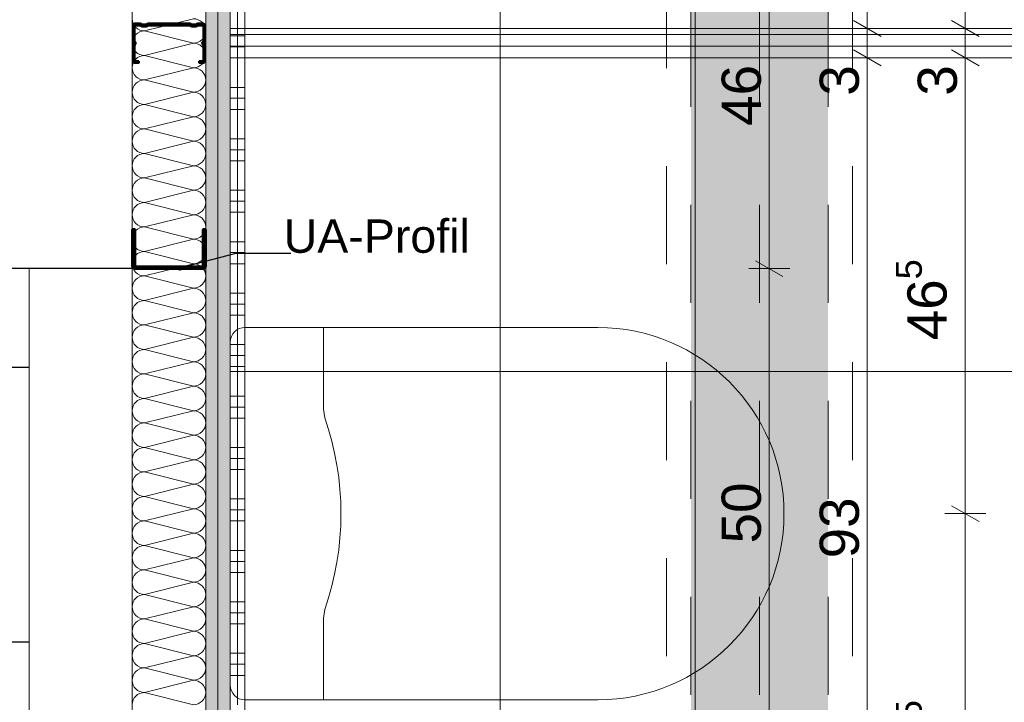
# Model space of a CAD drawing. Header units: metres. Extents: x -3.5 to 65.3, y -10.9 to 16.7.
# Tile 126 of 138: x 43.8 to 44.8, y 2.1 to 2.8. Entities that reach past the tile are written whole.
import ezdxf

# ---------------------------------------------------------------- set-up
doc = ezdxf.new("R2010")
doc.units = ezdxf.units.M
doc.header["$MEASUREMENT"] = 0
for name, pattern in [('Achse', [0.08, 0.04, -0.02, 0, -0.02]), ('DASHED', [0.015, 0.007, -0.008]), ('Untersicht', [0.04, 0.03, -0.01]), ('Wipeout_Contour', [1, 0, -1])]:
    doc.linetypes.add(name, pattern=pattern)
for name, color, linetype in [('102 - Bemaßung_ Beschriftung.Detail_ Ausschnitt', 7, 'Continuous'), ('612 - Struktur.Stahlbau', 7, 'Continuous'), ('654 - Abdeckung.Wand Belag', 7, 'Continuous'), ('660 - Unterkonstruktion.Trockenbau', 7, 'Continuous'), ('Neubau_102 - Bemaßung_ Beschriftung.Detail_ Ausschnitt', 7, 'Continuous'), ('Neubau_606 - Struktur.Wand Innen Ausbau', 7, 'Continuous'), ('Neubau_612 - Struktur.Stahlbau', 7, 'Continuous'), ('Neubau_650 - Abdeckung.Fußboden Aufbau', 7, 'Continuous'), ('Neubau_653 - Abdeckung.TB Verkofferung', 7, 'Continuous'), ('Neubau_702 - Einrichtung.Möbel Sanitär', 7, 'Continuous'), ('Neubau_802 - HKLSE.Sanitär', 7, 'Continuous')]:
    doc.layers.add(name, color=color, linetype=linetype)
doc.styles.add('ERSTELLTER_STIL_1', font='txt')
doc.dimstyles.new('ERSTELLTER_STIL__1', dxfattribs={"dimtxt": 0.04, "dimasz": 0.02128, "dimexe": 0.18, "dimexo": 0.0625, "dimgap": 0, "dimtad": 1, "dimzin": 0, "dimdsep": 46, "dimtxsty": 'ERSTELLTER_STIL_1', "dimblk": 'ARROWHEAD_2', "dimblk1": 'ARROWHEAD_2', "dimblk2": 'ARROWHEAD_2', "dimcen": 0.09, "dimse1": 1, "dimse2": 1, "dimclrd": 7, "dimclre": 7, "dimclrt": 7, "dimazin": 0, "dimtfac": 1, "dimtdec": 4, "dimtmove": 0, "dimatfit": 3, "dimfxl": 1, "dimtolj": 1, "dimtzin": 0, "dimarcsym": 0})
doc.dimstyles.new('ERSTELLTER_STIL__2', dxfattribs={"dimtxt": 0.04, "dimasz": 0.02128, "dimexe": 0.18, "dimexo": 0.0625, "dimgap": 0, "dimtad": 1, "dimzin": 0, "dimdsep": 46, "dimtxsty": 'ERSTELLTER_STIL_1', "dimblk": 'ARROWHEAD_2', "dimblk1": 'ARROWHEAD_2', "dimblk2": 'ARROWHEAD_2', "dimcen": 0.09, "dimse1": 1, "dimse2": 1, "dimclrd": 7, "dimclre": 7, "dimclrt": 7, "dimazin": 0, "dimtfac": 1, "dimtdec": 4, "dimtmove": 2, "dimatfit": 3, "dimfxl": 1, "dimtolj": 1, "dimtzin": 0, "dimarcsym": 0})
doc.dimstyles.new('ERSTELLTER_STIL__3', dxfattribs={"dimtxt": 0.04, "dimasz": 0.02128, "dimexe": 0.18, "dimexo": 0.0625, "dimgap": 0, "dimtad": 1, "dimtih": 1, "dimtoh": 1, "dimzin": 0, "dimdsep": 46, "dimtxsty": 'ERSTELLTER_STIL_1', "dimblk": 'ARROWHEAD_2', "dimblk1": 'ARROWHEAD_2', "dimblk2": 'ARROWHEAD_2', "dimcen": 0.09, "dimse1": 1, "dimse2": 1, "dimclrd": 7, "dimclre": 7, "dimclrt": 7, "dimazin": 0, "dimtfac": 1, "dimtdec": 4, "dimtmove": 0, "dimatfit": 3, "dimfxl": 1, "dimtolj": 1, "dimtzin": 0, "dimarcsym": 0})
doc.dimstyles.new('ERSTELLTER_STIL__4', dxfattribs={"dimtxt": 0.04, "dimasz": 0.02128, "dimexe": 0.18, "dimexo": 0.0625, "dimgap": 0, "dimtad": 1, "dimtih": 1, "dimtoh": 1, "dimzin": 0, "dimdsep": 46, "dimtxsty": 'ERSTELLTER_STIL_1', "dimblk": 'ARROWHEAD_2', "dimblk1": 'ARROWHEAD_2', "dimblk2": 'ARROWHEAD_2', "dimcen": 0.09, "dimse1": 1, "dimse2": 1, "dimclrd": 7, "dimclre": 7, "dimclrt": 7, "dimazin": 0, "dimtfac": 1, "dimtdec": 4, "dimtmove": 2, "dimatfit": 3, "dimfxl": 1, "dimtolj": 1, "dimtzin": 0, "dimarcsym": 0})
doc.dimstyles.new('ERSTELLTER_STIL__5', dxfattribs={"dimtxt": 0.04, "dimasz": 0.02128, "dimexe": 0.18, "dimexo": 0.0625, "dimgap": 0, "dimtad": 1, "dimtih": 1, "dimtoh": 1, "dimzin": 0, "dimdsep": 46, "dimtxsty": 'ERSTELLTER_STIL_1', "dimblk": 'ARROWHEAD_2', "dimblk1": 'ARROWHEAD_2', "dimblk2": 'ARROWHEAD_2', "dimcen": 0.09, "dimclrd": 7, "dimclre": 7, "dimclrt": 7, "dimazin": 0, "dimtfac": 1, "dimtdec": 4, "dimtmove": 0, "dimatfit": 3, "dimfxl": 1, "dimtolj": 1, "dimtzin": 0, "dimarcsym": 0})
doc.dimstyles.new('ERSTELLTER_STIL__6', dxfattribs={"dimtxt": 0.04, "dimasz": 0.02128, "dimexe": 0.18, "dimexo": 0.0625, "dimgap": 0, "dimtad": 1, "dimzin": 0, "dimdsep": 46, "dimtxsty": 'ERSTELLTER_STIL_1', "dimblk": 'ARROWHEAD_2', "dimblk1": 'ARROWHEAD_2', "dimblk2": 'ARROWHEAD_2', "dimcen": 0.09, "dimclrd": 7, "dimclre": 7, "dimclrt": 7, "dimazin": 0, "dimtfac": 1, "dimtdec": 4, "dimtmove": 0, "dimatfit": 3, "dimfxl": 1, "dimtolj": 1, "dimtzin": 0, "dimarcsym": 0})
doc.dimstyles.new('ERSTELLTER_STIL__7', dxfattribs={"dimtxt": 0.18, "dimasz": 0.010944, "dimexe": 0.18, "dimexo": 0.0625, "dimgap": 0, "dimtad": 0, "dimtih": 1, "dimtoh": 1, "dimdec": 4, "dimzin": 0, "dimdsep": 46, "dimcen": 0.09, "dimadec": 0, "dimazin": 0, "dimtfac": 1, "dimtdec": 4, "dimtmove": 0, "dimatfit": 3, "dimldrblk": 'ARROWHEAD_11', "dimfxl": 1, "dimtolj": 1, "dimtzin": 0, "dimarcsym": 0})
pattern_1 = [(45, (0, 0), (-0.0070710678, 0.0070710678), [0, -0.01])]

# ---------------------------------------------------------------- blocks, each defined once
blk = doc.blocks.new('*X76')
at = {"layer": 'Neubau_606 - Struktur.Wand Innen Ausbau', "color": 7, "linetype": 'Continuous', "lineweight": 5}
for p, q in [((43.9275, 2.8), (43.8775, 2.7875)), ((43.9275, 2.775), (43.8775, 2.7875)), ((43.9275, 2.775), (43.8775, 2.7625)), ((43.9275, 2.75), (43.8775, 2.7625)), ((43.9275, 2.75), (43.8775, 2.7375)), ((43.9275, 2.725), (43.8775, 2.7375)), ((43.9275, 2.725), (43.8775, 2.7125)), ((43.9275, 2.7), (43.8775, 2.7125)), ((43.9275, 2.7), (43.8775, 2.6875)), ((43.9275, 2.675), (43.8775, 2.6875)), ((43.9275, 2.675), (43.8775, 2.6625)), ((43.9275, 2.65), (43.8775, 2.6625)), ((43.9275, 2.65), (43.8775, 2.6375)), ((43.9275, 2.625), (43.8775, 2.6375)), ((43.9275, 2.625), (43.8775, 2.6125)), ((43.9275, 2.6), (43.8775, 2.6125)), ((43.9275, 2.6), (43.8775, 2.5875)), ((43.9275, 2.575), (43.8775, 2.5875)), ((43.9275, 2.575), (43.8775, 2.5625)), ((43.9275, 2.55), (43.8775, 2.5625)), ((43.9275, 2.55), (43.8775, 2.5375)), ((43.9275, 2.525), (43.8775, 2.5375)), ((43.9275, 2.525), (43.8775, 2.5125)), ((43.9275, 2.5), (43.8775, 2.5125)), ((43.9275, 2.5), (43.8775, 2.4875)), ((43.9275, 2.475), (43.8775, 2.4875)), ((43.9275, 2.475), (43.8775, 2.4625)), ((43.9275, 2.45), (43.8775, 2.4625)), ((43.9275, 2.45), (43.8775, 2.4375)), ((43.9275, 2.425), (43.8775, 2.4375)), ((43.9275, 2.425), (43.8775, 2.4125)), ((43.9275, 2.4), (43.8775, 2.4125)), ((43.9275, 2.4), (43.8775, 2.3875)), ((43.9275, 2.375), (43.8775, 2.3875)), ((43.9275, 2.375), (43.8775, 2.3625)), ((43.9275, 2.35), (43.8775, 2.3625)), ((43.9275, 2.35), (43.8775, 2.3375)), ((43.9275, 2.325), (43.8775, 2.3375)), ((43.9275, 2.325), (43.8775, 2.3125)), ((43.9275, 2.3), (43.8775, 2.3125)), ((43.9275, 2.3), (43.8775, 2.2875)), ((43.9275, 2.275), (43.8775, 2.2875)), ((43.9275, 2.275), (43.8775, 2.2625)), ((43.9275, 2.25), (43.8775, 2.2625)), ((43.9275, 2.25), (43.8775, 2.2375)), ((43.9275, 2.225), (43.8775, 2.2375)), ((43.9275, 2.225), (43.8775, 2.2125)), ((43.9275, 2.2), (43.8775, 2.2125)), ((43.9275, 2.2), (43.8775, 2.1875)), ((43.9275, 2.175), (43.8775, 2.1875)), ((43.9275, 2.175), (43.8775, 2.1625)), ((43.9275, 2.15), (43.8775, 2.1625)), ((43.9275, 2.15), (43.8775, 2.1375)), ((43.9275, 2.125), (43.8775, 2.1375)), ((43.9275, 2.125), (43.8775, 2.1125)), ((43.9275, 2.1), (43.8775, 2.1125))]:
    blk.add_line(p, q, dxfattribs=at)
for centre, start, end in [((43.8775, 2.8), 180, 270), ((43.9275, 2.7875), 360, 90), ((43.8775, 2.775), 90, 180), ((43.9275, 2.7875), 270, 360), ((43.8775, 2.775), 180, 270), ((43.9275, 2.7625), 360, 90), ((43.8775, 2.75), 90, 180), ((43.9275, 2.7625), 270, 360), ((43.8775, 2.75), 180, 270), ((43.9275, 2.7375), 360, 90), ((43.8775, 2.725), 90, 180), ((43.9275, 2.7375), 270, 360), ((43.8775, 2.725), 180, 270), ((43.9275, 2.7125), 360, 90), ((43.8775, 2.7), 90, 180), ((43.9275, 2.7125), 270, 360), ((43.8775, 2.7), 180, 270), ((43.9275, 2.6875), 360, 90), ((43.8775, 2.675), 90, 180), ((43.9275, 2.6875), 270, 360), ((43.8775, 2.675), 180, 270), ((43.9275, 2.6625), 360, 90), ((43.8775, 2.65), 90, 180), ((43.9275, 2.6625), 270, 360), ((43.8775, 2.65), 180, 270), ((43.9275, 2.6375), 360, 90), ((43.8775, 2.625), 90, 180), ((43.9275, 2.6375), 270, 360), ((43.8775, 2.625), 180, 270), ((43.9275, 2.6125), 360, 90), ((43.8775, 2.6), 90, 180), ((43.9275, 2.6125), 270, 360), ((43.8775, 2.6), 180, 270), ((43.9275, 2.5875), 360, 90), ((43.8775, 2.575), 90, 180), ((43.9275, 2.5875), 270, 360), ((43.8775, 2.575), 180, 270), ((43.9275, 2.5625), 360, 90), ((43.8775, 2.55), 90, 180), ((43.9275, 2.5625), 270, 360), ((43.8775, 2.55), 180, 270), ((43.9275, 2.5375), 360, 90), ((43.8775, 2.525), 90, 180), ((43.9275, 2.5375), 270, 360), ((43.8775, 2.525), 180, 270), ((43.9275, 2.5125), 360, 90), ((43.8775, 2.5), 90, 180), ((43.9275, 2.5125), 270, 360), ((43.8775, 2.5), 180, 270), ((43.9275, 2.4875), 360, 90), ((43.8775, 2.475), 90, 180), ((43.9275, 2.4875), 270, 360), ((43.8775, 2.475), 180, 270), ((43.9275, 2.4625), 360, 90), ((43.8775, 2.45), 90, 180), ((43.9275, 2.4625), 270, 360), ((43.8775, 2.45), 180, 270), ((43.9275, 2.4375), 360, 90), ((43.8775, 2.425), 90, 180), ((43.9275, 2.4375), 270, 360), ((43.8775, 2.425), 180, 270), ((43.9275, 2.4125), 360, 90), ((43.8775, 2.4), 90, 180), ((43.9275, 2.4125), 270, 360), ((43.8775, 2.4), 180, 270), ((43.9275, 2.3875), 360, 90), ((43.8775, 2.375), 90, 180), ((43.9275, 2.3875), 270, 360), ((43.8775, 2.375), 180, 270), ((43.9275, 2.3625), 360, 90), ((43.8775, 2.35), 90, 180), ((43.9275, 2.3625), 270, 360), ((43.8775, 2.35), 180, 270), ((43.9275, 2.3375), 360, 90), ((43.8775, 2.325), 90, 180), ((43.9275, 2.3375), 270, 360), ((43.8775, 2.325), 180, 270), ((43.9275, 2.3125), 360, 90), ((43.8775, 2.3), 90, 180), ((43.9275, 2.3125), 270, 360), ((43.8775, 2.3), 180, 270), ((43.9275, 2.2875), 360, 90), ((43.8775, 2.275), 90, 180), ((43.9275, 2.2875), 270, 360), ((43.8775, 2.275), 180, 270), ((43.9275, 2.2625), 360, 90), ((43.8775, 2.25), 90, 180), ((43.9275, 2.2625), 270, 360), ((43.8775, 2.25), 180, 270), ((43.9275, 2.2375), 360, 90), ((43.8775, 2.225), 90, 180), ((43.9275, 2.2375), 270, 360), ((43.8775, 2.225), 180, 270), ((43.9275, 2.2125), 360, 90), ((43.8775, 2.2), 90, 180), ((43.9275, 2.2125), 270, 360), ((43.8775, 2.2), 180, 270), ((43.9275, 2.1875), 360, 90), ((43.8775, 2.175), 90, 180), ((43.9275, 2.1875), 270, 360), ((43.8775, 2.175), 180, 270), ((43.9275, 2.1625), 360, 90), ((43.8775, 2.15), 90, 180), ((43.9275, 2.1625), 270, 360), ((43.8775, 2.15), 180, 270), ((43.9275, 2.1375), 360, 90), ((43.8775, 2.125), 90, 180), ((43.9275, 2.1375), 270, 360), ((43.8775, 2.125), 180, 270), ((43.9275, 2.1125), 360, 90), ((43.8775, 2.1), 90, 180), ((43.9275, 2.1125), 270, 360)]:
    blk.add_arc(centre, 0.0125, start, end, dxfattribs=at)
blk = doc.blocks.new('*X106')
at = {"layer": '654 - Abdeckung.Wand Belag', "color": 7, "linetype": 'Continuous', "lineweight": 5}
for p, q in [((43.9725, 2.835), (43.9725, 2.7825)), ((43.965, 2.7825), (43.98, 2.7825)), ((43.9725, 2.7825), (43.9725, 2.73)), ((43.965, 2.7713), (43.98, 2.7713)), ((43.965, 2.76), (43.98, 2.76)), ((43.965, 2.73), (43.98, 2.73)), ((43.9725, 2.73), (43.9725, 2.6775)), ((43.965, 2.7188), (43.98, 2.7188)), ((43.965, 2.7075), (43.98, 2.7075)), ((43.965, 2.6775), (43.98, 2.6775)), ((43.9725, 2.6775), (43.9725, 2.625)), ((43.965, 2.6663), (43.98, 2.6663)), ((43.965, 2.655), (43.98, 2.655)), ((43.965, 2.625), (43.98, 2.625)), ((43.9725, 2.625), (43.9725, 2.5725)), ((43.965, 2.6138), (43.98, 2.6138)), ((43.965, 2.6025), (43.98, 2.6025)), ((43.965, 2.5725), (43.98, 2.5725)), ((43.9725, 2.5725), (43.9725, 2.52)), ((43.965, 2.5613), (43.98, 2.5613)), ((43.965, 2.55), (43.98, 2.55)), ((43.965, 2.52), (43.98, 2.52)), ((43.9725, 2.52), (43.9725, 2.4675)), ((43.965, 2.5088), (43.98, 2.5088)), ((43.965, 2.4975), (43.98, 2.4975)), ((43.965, 2.4675), (43.98, 2.4675)), ((43.9725, 2.4675), (43.9725, 2.415)), ((43.965, 2.4563), (43.98, 2.4563)), ((43.965, 2.445), (43.98, 2.445)), ((43.965, 2.415), (43.98, 2.415)), ((43.9725, 2.415), (43.9725, 2.3625)), ((43.965, 2.4038), (43.98, 2.4038)), ((43.965, 2.3925), (43.98, 2.3925)), ((43.965, 2.3625), (43.98, 2.3625)), ((43.9725, 2.3625), (43.9725, 2.31)), ((43.965, 2.3513), (43.98, 2.3513)), ((43.965, 2.34), (43.98, 2.34)), ((43.965, 2.31), (43.98, 2.31)), ((43.9725, 2.31), (43.9725, 2.2575)), ((43.965, 2.2988), (43.98, 2.2988)), ((43.965, 2.2875), (43.98, 2.2875)), ((43.965, 2.2575), (43.98, 2.2575)), ((43.9725, 2.2575), (43.9725, 2.205)), ((43.965, 2.2463), (43.98, 2.2463)), ((43.965, 2.235), (43.98, 2.235)), ((43.965, 2.205), (43.98, 2.205)), ((43.9725, 2.205), (43.9725, 2.1525)), ((43.965, 2.1938), (43.98, 2.1938)), ((43.965, 2.1825), (43.98, 2.1825)), ((43.965, 2.1525), (43.98, 2.1525)), ((43.9725, 2.1525), (43.9725, 2.1)), ((43.965, 2.1413), (43.98, 2.1413)), ((43.965, 2.13), (43.98, 2.13))]:
    blk.add_line(p, q, dxfattribs=at)
blk = doc.blocks.new('*D202')
at = {"layer": '102 - Bemaßung_ Beschriftung.Detail_ Ausschnitt', "color": 7, "linetype": 'Continuous', "lineweight": 5}
for p, q in [((44.601, 2.7681), (44.629, 2.7519)), ((44.615, 1.83), (44.615, 2.76)), ((44.601, 1.8381), (44.629, 1.8219))]:
    blk.add_line(p, q, dxfattribs=at)
at = {"layer": '102 - Bemaßung_ Beschriftung.Detail_ Ausschnitt', "color": 7, "lineweight": 5, "char_height": 0.04, "attachment_point": 7, "rotation": 90, "style": 'ERSTELLTER_STIL_1'}
for s, insert in [('\\A1;{\\pql;\\fArial|b0|i0|c0|p38;3}', (44.607, 2.7215)), ('\\A1;{\\pql;\\fArial|b0|i0|c0|p38;93}', (44.607, 2.2494))]:
    blk.add_mtext(s, dxfattribs=dict(at, insert=insert))
blk = doc.blocks.new('ARROWHEAD_2')
at = {"color": 0, "linetype": 'Continuous', "lineweight": 0}
for p, q in [((-0.378, -0.655), (0.378, 0.655)), ((0, 0), (-1, 0))]:
    blk.add_line(p, q, dxfattribs=at)
blk = doc.blocks.new('*D203')
at = {"layer": '102 - Bemaßung_ Beschriftung.Detail_ Ausschnitt', "color": 7, "linetype": 'Continuous', "lineweight": 5}
for p, q in [((44.601, 2.7981), (44.629, 2.7819)), ((44.636, 2.79), (44.594, 2.79)), ((44.615, 2.76), (44.615, 2.79)), ((44.601, 2.7681), (44.629, 2.7519)), ((44.636, 2.76), (44.594, 2.76)), ((44.615, 1.83), (44.615, 2.76))]:
    blk.add_line(p, q, dxfattribs=at)
blk = doc.blocks.new('*D204')
at = {"layer": '102 - Bemaßung_ Beschriftung.Detail_ Ausschnitt', "color": 7, "linetype": 'Continuous', "lineweight": 5}
for p, q in [((44.629, 3.8019), (44.601, 3.8181)), ((44.615, 3.81), (44.615, 3.8237)), ((44.636, 3.81), (44.594, 3.81)), ((44.615, 2.79), (44.615, 3.81)), ((44.601, 2.7981), (44.629, 2.7819))]:
    blk.add_line(p, q, dxfattribs=at)
at = {"layer": '102 - Bemaßung_ Beschriftung.Detail_ Ausschnitt', "color": 7, "lineweight": 5, "insert": (44.607, 3.2468), "char_height": 0.04, "attachment_point": 7, "rotation": 90, "style": 'ERSTELLTER_STIL_1'}
blk.add_mtext('\\A1;{\\pql;\\fArial|b0|i0|c0|p38;1,02}', dxfattribs=at)
blk = doc.blocks.new('*D217')
at = {"layer": '102 - Bemaßung_ Beschriftung.Detail_ Ausschnitt', "color": 7, "linetype": 'Continuous', "lineweight": 5}
for p, q in [((44.501, 2.5531), (44.529, 2.5369)), ((44.536, 2.545), (44.494, 2.545)), ((44.515, 2.045), (44.515, 2.545)), ((44.501, 2.0531), (44.529, 2.0369)), ((44.536, 2.045), (44.494, 2.045))]:
    blk.add_line(p, q, dxfattribs=at)
at = {"layer": '102 - Bemaßung_ Beschriftung.Detail_ Ausschnitt', "color": 7, "lineweight": 5, "insert": (44.507, 2.2646), "char_height": 0.04, "attachment_point": 7, "rotation": 90, "style": 'ERSTELLTER_STIL_1'}
blk.add_mtext('\\A1;{\\pql;\\fArial|b0|i0|c0|p38;50}', dxfattribs=at)
blk = doc.blocks.new('*D218')
at = {"layer": '102 - Bemaßung_ Beschriftung.Detail_ Ausschnitt', "color": 7, "linetype": 'Continuous', "lineweight": 5}
for p, q in [((44.536, 3.005), (44.494, 3.005)), ((44.501, 3.0131), (44.529, 2.9969)), ((44.515, 2.545), (44.515, 3.005)), ((44.501, 2.5531), (44.529, 2.5369)), ((44.536, 2.545), (44.494, 2.545))]:
    blk.add_line(p, q, dxfattribs=at)
at = {"layer": '102 - Bemaßung_ Beschriftung.Detail_ Ausschnitt', "color": 7, "lineweight": 5, "insert": (44.507, 2.6907), "char_height": 0.04, "attachment_point": 7, "rotation": 90, "style": 'ERSTELLTER_STIL_1'}
blk.add_mtext('\\A1;{\\pql;\\fArial|b0|i0|c0|p38;46}', dxfattribs=at)
blk = doc.blocks.new('*D226')
at = {"layer": '102 - Bemaßung_ Beschriftung.Detail_ Ausschnitt', "color": 7, "linetype": 'Continuous', "lineweight": 5}
for p, q in [((44.701, 2.3031), (44.729, 2.2869)), ((44.736, 2.295), (44.694, 2.295)), ((44.715, 1.83), (44.715, 2.295)), ((44.701, 1.8381), (44.729, 1.8219))]:
    blk.add_line(p, q, dxfattribs=at)
at = {"layer": '102 - Bemaßung_ Beschriftung.Detail_ Ausschnitt', "color": 7, "lineweight": 5, "insert": (44.7076, 2.0221), "char_height": 0.04, "attachment_point": 7, "rotation": 90, "style": 'ERSTELLTER_STIL_1'}
blk.add_mtext('\\A1;{\\pql;\\fArial|b0|i0|c0|p38;46\\fArial|b0|i0|c0|p38;\\A1{\\H.66x;\\S5^  ;}}', dxfattribs=at)
blk = doc.blocks.new('*D227')
at = {"layer": '102 - Bemaßung_ Beschriftung.Detail_ Ausschnitt', "color": 7, "linetype": 'Continuous', "lineweight": 5}
for p, q in [((44.701, 2.7681), (44.729, 2.7519)), ((44.736, 2.76), (44.694, 2.76)), ((44.715, 2.295), (44.715, 2.76)), ((44.701, 2.3031), (44.729, 2.2869))]:
    blk.add_line(p, q, dxfattribs=at)
at = {"layer": '102 - Bemaßung_ Beschriftung.Detail_ Ausschnitt', "color": 7, "lineweight": 5, "char_height": 0.04, "attachment_point": 7, "rotation": 90, "style": 'ERSTELLTER_STIL_1'}
for s, insert in [('\\A1;{\\pql;\\fArial|b0|i0|c0|p38;3}', (44.707, 2.7215)), ('\\A1;{\\pql;\\fArial|b0|i0|c0|p38;46\\fArial|b0|i0|c0|p38;\\A1{\\H.66x;\\S5^  ;}}', (44.7076, 2.4719))]:
    blk.add_mtext(s, dxfattribs=dict(at, insert=insert))
blk = doc.blocks.new('*D228')
at = {"layer": '102 - Bemaßung_ Beschriftung.Detail_ Ausschnitt', "color": 7, "linetype": 'Continuous', "lineweight": 5}
for p, q in [((44.701, 2.7981), (44.729, 2.7819)), ((44.736, 2.79), (44.694, 2.79)), ((44.715, 2.76), (44.715, 2.79)), ((44.701, 2.7681), (44.729, 2.7519)), ((44.736, 2.76), (44.694, 2.76))]:
    blk.add_line(p, q, dxfattribs=at)
blk = doc.blocks.new('*D229')
at = {"layer": '102 - Bemaßung_ Beschriftung.Detail_ Ausschnitt', "color": 7, "linetype": 'Continuous', "lineweight": 5}
for p, q in [((44.701, 3.2631), (44.729, 3.2469)), ((44.736, 3.255), (44.694, 3.255)), ((44.715, 2.79), (44.715, 3.255)), ((44.701, 2.7981), (44.729, 2.7819)), ((44.736, 2.79), (44.694, 2.79))]:
    blk.add_line(p, q, dxfattribs=at)
at = {"layer": '102 - Bemaßung_ Beschriftung.Detail_ Ausschnitt', "color": 7, "lineweight": 5, "insert": (44.7076, 2.9821), "char_height": 0.04, "attachment_point": 7, "rotation": 90, "style": 'ERSTELLTER_STIL_1'}
blk.add_mtext('\\A1;{\\pql;\\fArial|b0|i0|c0|p38;46\\fArial|b0|i0|c0|p38;\\A1{\\H.66x;\\S5^  ;}}', dxfattribs=at)
blk = doc.blocks.new('*D316')
at = {"layer": '102 - Bemaßung_ Beschriftung.Detail_ Ausschnitt', "color": 7, "linetype": 'Continuous', "lineweight": 5}
for p, q in [((47.046, 3.7281), (47.074, 3.7119)), ((47.081, 3.72), (47.039, 3.72)), ((47.06, 0.255), (47.06, 3.72)), ((47.046, 0.2631), (47.074, 0.2469)), ((47.081, 0.255), (47.039, 0.255)), ((47.06, 0.2413), (47.06, 0.255))]:
    blk.add_line(p, q, dxfattribs=at)
at = {"layer": '102 - Bemaßung_ Beschriftung.Detail_ Ausschnitt', "color": 7, "lineweight": 5, "insert": (47.0597, 1.9243), "char_height": 0.04, "attachment_point": 7, "rotation": 90, "style": 'ERSTELLTER_STIL_1'}
blk.add_mtext('\\A1;{\\pql;\\fArial|b0|i0|c0|p38;3,46\\fArial|b0|i0|c0|p38;\\A1{\\H.66x;\\S5^  ;}}', dxfattribs=at)
blk = doc.blocks.new('*D330')
at = {"layer": '102 - Bemaßung_ Beschriftung.Detail_ Ausschnitt', "color": 7, "linetype": 'Continuous', "lineweight": 5}
for p, q in [((43.7681, 2.8642), (43.7519, 2.8362)), ((43.76, 2.8292), (43.76, 2.8712)), ((43.9481, 2.8642), (43.9319, 2.8362)), ((43.94, 2.8292), (43.94, 2.8712)), ((43.76, 2.8502), (43.94, 2.8502))]:
    blk.add_line(p, q, dxfattribs=at)
at = {"layer": '102 - Bemaßung_ Beschriftung.Detail_ Ausschnitt', "color": 7, "lineweight": 5, "insert": (43.8196, 2.8582), "char_height": 0.04, "attachment_point": 7, "style": 'ERSTELLTER_STIL_1'}
blk.add_mtext('\\A1;{\\pql;\\fArial|b0|i0|c0|p38;18}', dxfattribs=at)
blk = doc.blocks.new('*D331')
at = {"layer": '102 - Bemaßung_ Beschriftung.Detail_ Ausschnitt', "color": 7, "linetype": 'Continuous', "lineweight": 5}
for p, q in [((43.9481, 2.8642), (43.9319, 2.8362)), ((43.94, 2.8292), (43.94, 2.8712)), ((43.9569, 2.8362), (43.9731, 2.8642)), ((43.965, 2.8292), (43.965, 2.8712)), ((43.94, 2.8502), (43.965, 2.8502)), ((43.965, 2.8502), (43.9787, 2.8502))]:
    blk.add_line(p, q, dxfattribs=at)
at = {"layer": '102 - Bemaßung_ Beschriftung.Detail_ Ausschnitt', "color": 7, "lineweight": 5, "insert": (43.9725, 2.8578), "char_height": 0.04, "attachment_point": 7, "style": 'ERSTELLTER_STIL_1'}
blk.add_mtext('\\A1;{\\pql;\\fArial|b0|i0|c0|p38;2\\fArial|b0|i0|c0|p38;\\A1{\\H.66x;\\S5^  ;}}', dxfattribs=at)
blk = doc.blocks.new('*D382')
at = {"layer": '102 - Bemaßung_ Beschriftung.Detail_ Ausschnitt', "color": 7, "linetype": 'Continuous', "lineweight": 5}
for p, q in [((43.965, 0.9763), (43.965, 1.0183)), ((44.439, 0.9763), (44.439, 1.0183)), ((43.9731, 1.0113), (43.9569, 0.9833)), ((44.4471, 1.0113), (44.4309, 0.9833)), ((43.9513, 0.9973), (43.965, 0.9973)), ((43.965, 0.9973), (44.439, 0.9973))]:
    blk.add_line(p, q, dxfattribs=at)
at = {"layer": '102 - Bemaßung_ Beschriftung.Detail_ Ausschnitt', "color": 7, "lineweight": 5, "insert": (44.1616, 1.0053), "char_height": 0.04, "attachment_point": 7, "style": 'ERSTELLTER_STIL_1'}
blk.add_mtext('\\A1;{\\pql;\\fArial|b0|i0|c0|p38;47\\fArial|b0|i0|c0|p38;\\A1{\\H.66x;\\S4^  ;}}', dxfattribs=at)
blk = doc.blocks.new('*D383')
at = {"layer": '102 - Bemaßung_ Beschriftung.Detail_ Ausschnitt', "color": 7, "linetype": 'Continuous', "lineweight": 5}
for p, q in [((44.439, 0.9763), (44.439, 1.0183)), ((45.041, 0.9763), (45.041, 1.0183)), ((44.4471, 1.0113), (44.4309, 0.9833)), ((45.0491, 1.0113), (45.0329, 0.9833)), ((44.439, 0.9973), (45.041, 0.9973))]:
    blk.add_line(p, q, dxfattribs=at)
at = {"layer": '102 - Bemaßung_ Beschriftung.Detail_ Ausschnitt', "color": 7, "lineweight": 5, "insert": (44.7629, 1.0046), "char_height": 0.04, "attachment_point": 7, "style": 'ERSTELLTER_STIL_1'}
blk.add_mtext('\\A1;{\\pql;\\fArial|b0|i0|c0|p38;60\\fArial|b0|i0|c0|p38;\\A1{\\H.66x;\\S2^  ;}}', dxfattribs=at)
blk = doc.blocks.new('*D401')
at = {"layer": '102 - Bemaßung_ Beschriftung.Detail_ Ausschnitt', "color": 7, "linetype": 'Continuous', "lineweight": 5}
for p, q in [((43.62, 0.9083), (43.62, 0.9503)), ((43.745, 0.785), (43.745, 0.9503)), ((43.6281, 0.9433), (43.6119, 0.9153)), ((43.7531, 0.9433), (43.7369, 0.9153)), ((43.6063, 0.9293), (43.62, 0.9293)), ((43.62, 0.9293), (43.745, 0.9293))]:
    blk.add_line(p, q, dxfattribs=at)
at = {"layer": '102 - Bemaßung_ Beschriftung.Detail_ Ausschnitt', "color": 7, "lineweight": 5, "insert": (43.6421, 0.9369), "char_height": 0.04, "attachment_point": 7, "style": 'ERSTELLTER_STIL_1'}
blk.add_mtext('\\A1;{\\pql;\\fArial|b0|i0|c0|p38;12\\fArial|b0|i0|c0|p38;\\A1{\\H.66x;\\S5^  ;}}', dxfattribs=at)
blk = doc.blocks.new('*D424')
at = {"layer": '102 - Bemaßung_ Beschriftung.Detail_ Ausschnitt', "color": 7, "linetype": 'Continuous', "lineweight": 5}
for p, q in [((43.545, 3.3969), (43.545, 3.4389)), ((43.965, 3.3969), (43.965, 3.4389)), ((43.5531, 3.4319), (43.5369, 3.4039)), ((43.9731, 3.4319), (43.9569, 3.4039)), ((40.2, 3.4179), (43.545, 3.4179)), ((43.545, 3.4179), (43.965, 3.4179))]:
    blk.add_line(p, q, dxfattribs=at)
at = {"color": 254, "linetype": 'Wipeout_Contour', "lineweight": 0, "ltscale": 175.573062}
blk.add_wipeout([(43.7171, 3.4184), (43.7928, 3.4184), (43.7928, 3.4734), (43.7171, 3.4734)], dxfattribs=at).dxf.layer = '102 - Bemaßung_ Beschriftung.Detail_ Ausschnitt'
at = {"layer": '102 - Bemaßung_ Beschriftung.Detail_ Ausschnitt', "color": 7, "lineweight": 5, "insert": (43.7246, 3.4259), "char_height": 0.04, "attachment_point": 7, "style": 'ERSTELLTER_STIL_1'}
blk.add_mtext('\\A1;{\\pql;\\fArial|b0|i0|c0|p38;42}', dxfattribs=at)
blk = doc.blocks.new('*D425')
at = {"layer": '102 - Bemaßung_ Beschriftung.Detail_ Ausschnitt', "color": 7, "linetype": 'Continuous', "lineweight": 5}
for p, q in [((47.16, 3.3969), (47.16, 3.4389)), ((43.9731, 3.4319), (43.9569, 3.4039)), ((47.1681, 3.4319), (47.1519, 3.4039)), ((43.965, 3.4179), (47.16, 3.4179))]:
    blk.add_line(p, q, dxfattribs=at)
at = {"color": 254, "linetype": 'Wipeout_Contour', "lineweight": 0, "ltscale": 182.781049}
blk.add_wipeout([(45.4918, 3.4184), (45.6332, 3.4184), (45.6332, 3.4734), (45.4918, 3.4734)], dxfattribs=at).dxf.layer = '102 - Bemaßung_ Beschriftung.Detail_ Ausschnitt'
at = {"layer": '102 - Bemaßung_ Beschriftung.Detail_ Ausschnitt', "color": 7, "lineweight": 5, "insert": (45.4993, 3.4181), "char_height": 0.04, "attachment_point": 7, "style": 'ERSTELLTER_STIL_1'}
blk.add_mtext('\\A1;{\\pql;\\fArial|b0|i0|c0|p38;3,19\\fArial|b0|i0|c0|p38;\\A1{\\H.66x;\\S5^  ;}}', dxfattribs=at)
blk = doc.blocks.new('*D427')
at = {"layer": '102 - Bemaßung_ Beschriftung.Detail_ Ausschnitt', "color": 7, "linetype": 'Continuous', "lineweight": 5}
for p, q in [((44.2264, 3.7281), (44.2544, 3.7119)), ((44.2614, 3.72), (44.2194, 3.72)), ((44.2404, 0.255), (44.2404, 3.72)), ((44.2264, 0.2631), (44.2544, 0.2469)), ((44.2614, 0.255), (44.215, 0.255)), ((44.2404, 0.2413), (44.2404, 0.255))]:
    blk.add_line(p, q, dxfattribs=at)
at = {"color": 254, "linetype": 'Wipeout_Contour', "lineweight": 0, "ltscale": 177.039483}
blk.add_wipeout([(44.2399, 1.9168), (44.2399, 2.0582), (44.1849, 2.0582), (44.1849, 1.9168)], dxfattribs=at).dxf.layer = '102 - Bemaßung_ Beschriftung.Detail_ Ausschnitt'
at = {"layer": '102 - Bemaßung_ Beschriftung.Detail_ Ausschnitt', "color": 7, "lineweight": 5, "insert": (44.2402, 1.9243), "char_height": 0.04, "attachment_point": 7, "rotation": 90, "style": 'ERSTELLTER_STIL_1'}
blk.add_mtext('\\A1;{\\pql;\\fArial|b0|i0|c0|p38;3,46\\fArial|b0|i0|c0|p38;\\A1{\\H.66x;\\S5^  ;}}', dxfattribs=at)
blk = doc.blocks.new('ARROWHEAD_11')
at = {"color": 0, "linetype": 'Continuous', "lineweight": 0}
blk.add_line((0, 0), (-1, 0), dxfattribs=at)
at = {"color": 0, "linetype": 'Continuous', "lineweight": 0, "const_width": 0.25, "flags": 128}
blk.add_lwpolyline([(-0.125, 0, 1), (0.125, 0, 1)], format="xyb", close=True, dxfattribs=at)

msp = doc.modelspace()

# ---------------------------------------------------------------- hatches: boundary and pattern name
at = {"layer": 'Neubau_606 - Struktur.Wand Innen Ausbau', "linetype": 'Continuous', "lineweight": 0, "true_color": 0x000000}
h = msp.add_hatch(dxfattribs=at)
h.set_pattern_fill('Gips_0001', color=18, style=0, pattern_type=2)
h.set_pattern_definition(pattern_1)
h.paths.add_polyline_path([(43.94, 3.7325), (43.94, 0.71), (43.9525, 0.71), (43.9525, 3.7294), (43.9483, 3.7325)])
h = msp.add_hatch(dxfattribs=at)
h.set_pattern_fill('Gips_0001', color=18, style=0, pattern_type=2)
h.set_pattern_definition(pattern_1)
h.paths.add_polyline_path([(43.9525, 3.72), (43.9525, 0.71), (43.965, 0.71), (43.965, 3.72)])
at = {"layer": 'Neubau_650 - Abdeckung.Fußboden Aufbau', "linetype": 'Continuous', "lineweight": 13, "true_color": 0xafafaf}
h = msp.add_hatch(dxfattribs=at)
h.set_pattern_fill('Raster_60x60_Fuge_2mm_0001', color=253, style=0, pattern_type=2)
h.set_pattern_definition([(0, (46.245, 3.6435), (0, 0.602), []), (90, (46.245, 3.6435), (-0.602, 0), [])])
h.paths.add_polyline_path([(47.16, 3.72), (43.965, 3.72), (43.965, 0.505), (44.215, 0.505), (44.215, 0.255), (47.16, 0.255)])
at = {"layer": 'Neubau_702 - Einrichtung.Möbel Sanitär', "linetype": 'Continuous', "lineweight": 0, "true_color": 0x000000}
h = msp.add_hatch(dxfattribs=at)
h.set_pattern_fill('Holz__Sperrholz_1_0001', color=18, style=0, pattern_type=2)
h.set_pattern_definition([(0, (0, 0), (0, 0.0120000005), [])])
h.paths.add_polyline_path([(43.965, 2.76), (45.465, 2.76), (45.465, 2.79), (43.965, 2.79)])

# ---------------------------------------------------------------- linework, layer by layer
at = {"layer": '654 - Abdeckung.Wand Belag', "color": 7, "linetype": 'Continuous', "lineweight": 5, "flags": 128}
for points in [[(43.965, 3.705), (43.965, 0.505)], [(43.98, 0.52), (43.98, 3.705)]]:
    msp.add_lwpolyline(points, dxfattribs=at)
at = {"layer": 'Neubau_606 - Struktur.Wand Innen Ausbau', "color": 1, "linetype": 'Continuous', "lineweight": 5}
for p, q in [((43.94, 0.71), (43.94, 3.7325)), ((43.9525, 0.71), (43.9525, 3.7294))]:
    msp.add_line(p, q, dxfattribs=at)
at = {"layer": 'Neubau_606 - Struktur.Wand Innen Ausbau', "color": 1, "linetype": 'Continuous', "lineweight": 5, "flags": 128}
for points in [[(43.865, 3.795), (43.865, 0.71)], [(43.965, 0.71), (43.965, 3.72)]]:
    msp.add_lwpolyline(points, dxfattribs=at)
at = {"layer": 'Neubau_612 - Struktur.Stahlbau', "color": 1, "linetype": 'Untersicht', "lineweight": 13}
for p, q in [((44.435, 0.71), (44.435, 5.19)), ((44.575, 0.71), (44.575, 5.19))]:
    msp.add_line(p, q, dxfattribs=at)
at = {"layer": 'Neubau_612 - Struktur.Stahlbau', "color": 1, "linetype": 'Achse', "lineweight": 9}
msp.add_line((44.505, 0.71), (44.505, 5.19), dxfattribs=at)
at = {"layer": 'Neubau_650 - Abdeckung.Fußboden Aufbau', "color": 1, "linetype": 'Continuous', "lineweight": 13, "flags": 128}
msp.add_lwpolyline([(47.16, 3.72), (47.16, 0.255), (44.215, 0.255), (44.215, 0.505), (43.965, 0.505), (43.965, 3.72), (45.86, 3.72)], dxfattribs=at)
at = {"layer": 'Neubau_653 - Abdeckung.TB Verkofferung', "color": 1, "linetype": 'Untersicht', "lineweight": 9}
for p, q in [((44.41, 0.7495), (44.41, 5.19)), ((44.6, 0.7495), (44.6, 5.19))]:
    msp.add_line(p, q, dxfattribs=at)
at = {"layer": 'Neubau_702 - Einrichtung.Möbel Sanitär', "color": 1, "linetype": 'Continuous', "lineweight": 9}
for p, q in [((44.06, 2.485), (44.06, 2.4016)), ((44.06, 2.4016), (44.0615, 2.3928)), ((44.06, 2.1884), (44.0615, 2.1972)), ((44.06, 2.105), (44.06, 2.1884))]:
    msp.add_line(p, q, dxfattribs=at)
at = {"layer": 'Neubau_702 - Einrichtung.Möbel Sanitär', "color": 1, "linetype": 'Continuous', "lineweight": 18, "flags": 128}
for points in [[(45.465, 2.79), (43.965, 2.79)], [(43.965, 2.79), (43.965, 2.76)], [(43.965, 2.76), (45.465, 2.76)]]:
    msp.add_lwpolyline(points, dxfattribs=at)
at = {"layer": 'Neubau_702 - Einrichtung.Möbel Sanitär', "color": 1, "linetype": 'Continuous', "lineweight": 9, "flags": 128}
msp.add_lwpolyline([(44.06, 2.485), (44.34, 2.485, -1), (44.34, 2.105), (44.06, 2.105), (43.98, 2.105, -0.414214), (43.965, 2.12), (43.965, 2.47, -0.414214), (43.98, 2.485)], format="xyb", close=True, dxfattribs=at)
at = {"layer": 'Neubau_702 - Einrichtung.Möbel Sanitär', "color": 1, "linetype": 'Continuous', "lineweight": 9}
msp.add_arc((43.7803, 2.295), 0.2977, 340.8176, 19.1823, dxfattribs=at)
at = {"layer": 'Neubau_802 - HKLSE.Sanitär', "color": 1, "linetype": 'Continuous', "lineweight": 9}
for p, q in [((43.76, 2.545), (43.76, 2.045)), ((43.94, 2.545), (43.76, 2.545)), ((43.94, 2.545), (43.94, 2.045))]:
    msp.add_line(p, q, dxfattribs=at)
at = {"layer": 'Neubau_802 - HKLSE.Sanitär', "color": 1, "linetype": 'DASHED', "lineweight": 9, "flags": 128}
for points in [[(43.76, 2.545), (43.76, 2.045)], [(43.94, 2.545), (43.76, 2.545)], [(43.94, 2.045), (43.94, 2.545)]]:
    msp.add_lwpolyline(points, dxfattribs=at)

# ---------------------------------------------------------------- block references
at = {"layer": '654 - Abdeckung.Wand Belag', "color": 7, "lineweight": 5}
msp.add_blockref('*X106', (0, 0), dxfattribs=at)
at = {"layer": 'Neubau_606 - Struktur.Wand Innen Ausbau', "color": 1, "lineweight": 13}
msp.add_blockref('*X76', (0, 0), dxfattribs=at)

# ---------------------------------------------------------------- dimensions: what is measured, and where the dimension line sits
at = {"layer": '102 - Bemaßung_ Beschriftung.Detail_ Ausschnitt', "color": 7, "linetype": 'Continuous', "lineweight": 5}
for base, p1, p2, dimstyle, picture, middle in [((44.615, 3.81), (45.465, 2.79), (43.57, 3.81), 'ERSTELLTER_STIL__1', '*D204', (44.587, 3.2987)), ((47.059964, 3.719998), (43.964989, 0.255), (44.709987, 3.719998), 'ERSTELLTER_STIL__1', '*D316', (47.031964, 2.030247)), ((44.71499, 3.25498), (43.96501, 2.78997), (43.96499, 3.25498), 'ERSTELLTER_STIL__1', '*D229', (44.68699, 3.06662)), ((44.515, 3.005), (43.76, 2.545), (43.76, 3.005), 'ERSTELLTER_STIL__2', '*D218', (44.487, 2.7212)), ((44.715, 2.79), (43.965, 2.76), (43.965, 2.79), 'ERSTELLTER_STIL__1', '*D228', (44.687, 2.7368)), ((44.615, 2.79), (45.465, 2.76), (45.465, 2.79), 'ERSTELLTER_STIL__1', '*D203', (44.587, 2.7368)), ((44.615, 2.76), (43.965, 1.83), (45.465, 2.76), 'ERSTELLTER_STIL__1', '*D202', (44.587, 2.2799)), ((44.71499, 2.75997), (43.96497, 2.29498), (43.96501, 2.75997), 'ERSTELLTER_STIL__1', '*D227', (44.68699, 2.55645)), ((44.515, 2.545), (43.76, 2.045), (43.76, 2.545), 'ERSTELLTER_STIL__1', '*D217', (44.487, 2.2951)), ((44.71499, 2.29498), (43.96499, 1.82997), (43.96497, 2.29498), 'ERSTELLTER_STIL__1', '*D226', (44.68699, 2.10662))]:
    dim = msp.add_linear_dim(base=base, p1=p1, p2=p2, angle=90, dimstyle=dimstyle, dxfattribs=at)
    dim.commit()
    dim.dimension.update_dxf_attribs({"geometry": picture, "text_midpoint": middle, "dimtype": 160, "text_rotation": 90})
for base, p1, p2, dimstyle, picture, middle in [((44.439, 0.9973), (43.965, 3.72), (44.439, 3.0415), 'ERSTELLTER_STIL__3', '*D382', (44.2461, 1.0253)), ((43.94, 2.8502), (43.76, 3.505), (43.94, 0.71), 'ERSTELLTER_STIL__3', '*D330', (43.8501, 2.8782)), ((45.041, 0.9973), (44.439, 3.0415), (45.041, 3.3532), 'ERSTELLTER_STIL__4', '*D383', (44.8474, 1.0253)), ((43.9649889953, 2.8502433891), (43.9399889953, 0.7099822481), (43.9649889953, 0.7099822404), 'ERSTELLTER_STIL__4', '*D331', (44.0417593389, 2.8782433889)), ((43.744989, 0.9293261), (43.6199886, 2.1200005), (43.744989, 0.7849823), 'ERSTELLTER_STIL__5', '*D401', (43.7266353, 0.9573261))]:
    dim = msp.add_linear_dim(base=base, p1=p1, p2=p2, dimstyle=dimstyle, dxfattribs=at)
    dim.commit()
    dim.dimension.update_dxf_attribs({"geometry": picture, "text_midpoint": middle, "dimtype": 160})

# ---------------------------------------------------------------- next in the draw order: dimensions: what is measured, and where the dimension line sits
dim = msp.add_linear_dim(base=(43.965, 3.4179), p1=(43.545, 2.1575), p2=(43.965, 2.215), dimstyle='ERSTELLTER_STIL__5', dxfattribs=at)
dim.commit()
dim.dimension.update_dxf_attribs({"geometry": '*D424', "text_midpoint": (43.7551, 3.4459), "dimtype": 160})

# ---------------------------------------------------------------- next in the draw order: linework, layer by layer
at = {"layer": '660 - Unterkonstruktion.Trockenbau', "color": 7, "linetype": 'Continuous', "lineweight": 50, "flags": 128}
msp.add_lwpolyline([(43.8716, 2.7567), (43.8716, 2.755), (43.8676, 2.755, -0.414214), (43.8656, 2.757), (43.8656, 2.773, -0.267949), (43.8666, 2.7748, 0.57735), (43.8666, 2.7752, -0.267949), (43.8656, 2.7769), (43.8656, 2.793, -0.414214), (43.8676, 2.795), (43.8731, 2.795, -0.250492), (43.8748, 2.7941, 0.250492), (43.875, 2.794), (43.8792, 2.794, 0.250492), (43.8794, 2.7941, -0.250492), (43.8811, 2.795), (43.9239, 2.795, -0.250492), (43.9256, 2.7941, 0.250492), (43.9258, 2.794), (43.93, 2.794, 0.250492), (43.9302, 2.7941, -0.250492), (43.9319, 2.795), (43.9374, 2.795, -0.414214), (43.9394, 2.793), (43.9394, 2.7769, -0.267949), (43.9384, 2.7752, 0.57735), (43.9384, 2.7748, -0.267949), (43.9394, 2.773), (43.9394, 2.757, -0.414214), (43.9374, 2.755), (43.9334, 2.755), (43.9334, 2.7567), (43.9374, 2.7567, 0.414214), (43.9376, 2.757), (43.9376, 2.773, 0.267949), (43.9375, 2.7732, -0.57735), (43.9375, 2.7767, 0.267949), (43.9376, 2.7769), (43.9376, 2.793, 0.414214), (43.9374, 2.7932), (43.9319, 2.7932, 0.250492), (43.9317, 2.7931, -0.250492), (43.93, 2.7922), (43.9258, 2.7922, -0.250492), (43.9241, 2.7931, 0.250492), (43.9239, 2.7932), (43.8811, 2.7932, 0.250492), (43.8809, 2.7931, -0.250492), (43.8792, 2.7922), (43.875, 2.7922, -0.250492), (43.8733, 2.7931, 0.250492), (43.8731, 2.7932), (43.8676, 2.7932, 0.414214), (43.8673, 2.793), (43.8673, 2.7769, 0.267949), (43.8675, 2.7767, -0.57735), (43.8675, 2.7732, 0.267949), (43.8673, 2.773), (43.8673, 2.757, 0.414214), (43.8676, 2.7567)], format="xyb", close=True, dxfattribs=at)
at = {"layer": '660 - Unterkonstruktion.Trockenbau', "color": 7, "linetype": 'Continuous', "lineweight": 70, "flags": 128}
msp.add_lwpolyline([(43.9394, 2.585), (43.9394, 2.5477, -0.414214), (43.9366, 2.545), (43.8683, 2.545, -0.414214), (43.8656, 2.5477), (43.8656, 2.585), (43.8673, 2.585), (43.8673, 2.5477, 0.414214), (43.8683, 2.5467), (43.9366, 2.5467, 0.414214), (43.9376, 2.5477), (43.9376, 2.585)], format="xyb", close=True, dxfattribs=at)
at = {"layer": '660 - Unterkonstruktion.Trockenbau', "color": 7, "linetype": 'Continuous', "lineweight": 25}
for points in [[(43.94, 2.545), (43.72, 2.545)], [(43.76, 2.444), (43.57, 2.444)], [(43.76, 2.164), (43.57, 2.164)]]:
    msp.add_lwpolyline(points, dxfattribs=at)

# ---------------------------------------------------------------- next in the draw order: dimensions: what is measured, and where the dimension line sits
at = {"layer": '102 - Bemaßung_ Beschriftung.Detail_ Ausschnitt', "color": 7, "linetype": 'Continuous', "lineweight": 5}
dim = msp.add_linear_dim(base=(47.15997, 3.41787), p1=(43.96499, 2.21499), p2=(47.15997, 4.08375), dimstyle='ERSTELLTER_STIL__5', dxfattribs=at)
dim.commit()
dim.dimension.update_dxf_attribs({"geometry": '*D425', "text_midpoint": (45.60523, 3.44587), "dimtype": 160})

# ---------------------------------------------------------------- next in the draw order: dimensions: what is measured, and where the dimension line sits
dim = msp.add_linear_dim(base=(44.240389, 3.719998), p1=(44.21499, 0.255), p2=(44.897489, 3.719998), angle=90, dimstyle='ERSTELLTER_STIL__6', dxfattribs=at)
dim.commit()
dim.dimension.update_dxf_attribs({"geometry": '*D427', "text_midpoint": (44.212389, 2.030247), "dimtype": 160, "text_rotation": 90})

# ---------------------------------------------------------------- next in the draw order: hatches: boundary and pattern name
at = {"layer": '612 - Struktur.Stahlbau', "linetype": 'Continuous', "lineweight": 0, "true_color": 0x30307f}
msp.add_hatch(color=177, dxfattribs=at).paths.add_polyline_path([(44.435, 5.19), (44.575, 5.19), (44.575, 0.71), (44.435, 0.71)])

# ---------------------------------------------------------------- next in the draw order: texts
at = {"layer": 'Neubau_102 - Bemaßung_ Beschriftung.Detail_ Ausschnitt', "color": 7, "linetype": 'Continuous', "lineweight": 9, "insert": (44.2095, 2.5607), "char_height": 0.034, "attachment_point": 9, "style": 'ERSTELLTER_STIL_1'}
msp.add_mtext('\\A1;{\\pqr;\\fArial|b0|i0|c0|p38;UA-Profil}', dxfattribs=at)

# ---------------------------------------------------------------- next in the draw order: leaders
at = {"layer": 'Neubau_102 - Bemaßung_ Beschriftung.Detail_ Ausschnitt', "color": 1, "linetype": 'Continuous', "lineweight": 13, "annotation_type": 0, "has_hookline": 1, "hookline_direction": 0, "text_width": 0.1828}
msp.add_leader([(43.9136, 2.5458), (43.9711, 2.5607), (44.0267, 2.5607)], dimstyle='ERSTELLTER_STIL__7', dxfattribs=at)

doc.saveas('drawing.dxf')
